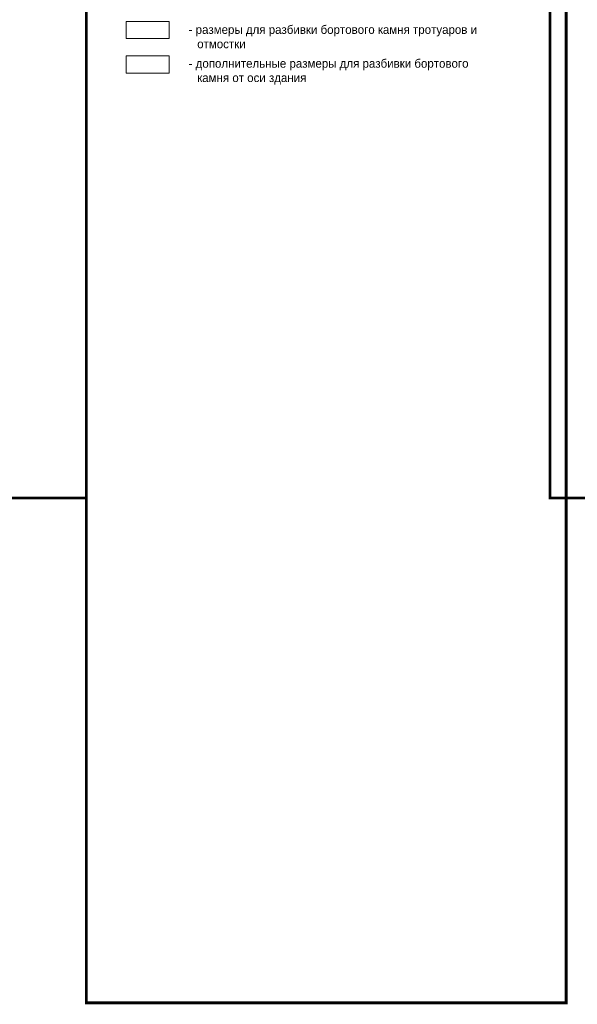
# Model space of a CAD drawing. Header units: millimetres. Extents: x 4385 to 11928, y 17253 to 36963.
# Tile 195 of 256: x 7590 to 7687, y 18507 to 18679. Entities that reach past the tile are written whole.
import ezdxf

# ---------------------------------------------------------------- set-up
doc = ezdxf.new("R2010")
doc.units = ezdxf.units.MM
doc.layers.add('БЛАГО_Ботаническая_Р$0$ГП_рамка', color=7, linetype='Continuous', lineweight=18, true_color=0x000000)
doc.layers.add('ГП_рамка', color=7, linetype='Continuous', lineweight=15, true_color=0x000000)
doc.styles.add('GENERATED_STYLE_1', font='GOTHIC.TTF')

# ---------------------------------------------------------------- blocks, each defined once
blk = doc.blocks.new('*U1064')
at = {"layer": 'БЛАГО_Ботаническая_Р$0$ГП_рамка', "color": 5, "const_width": 0.5}
blk.add_lwpolyline([(7682.47, 18832.99), (7768.21, 18832.99), (7768.21, 18595.34), (7682.47, 18595.34)], close=True, dxfattribs=at)

msp = doc.modelspace()

# ---------------------------------------------------------------- linework, layer by layer
at = {"layer": 'ГП_рамка', "color": 5, "const_width": 0.5}
for points in [[(7515.882, 18832.995), (7601.614, 18832.995), (7601.614, 18595.338), (7515.882, 18595.338)], [(7601.614, 18832.995), (7685.266, 18832.995), (7685.266, 18507.275), (7601.614, 18507.275)]]:
    msp.add_lwpolyline(points, close=True, dxfattribs=at)
at = {"layer": 'ГП_рамка', "color": 7, "lineweight": 0, "true_color": 0xffffff}
for points in [[(7608.525, 18678.478), (7616.025, 18678.478), (7616.025, 18675.478), (7608.525, 18675.478)], [(7608.525, 18672.478), (7616.025, 18672.478), (7616.025, 18669.478), (7608.525, 18669.478)]]:
    msp.add_lwpolyline(points, close=True, dxfattribs=at)

# ---------------------------------------------------------------- block references
msp.add_blockref('*U1064', (0, 0))

# ---------------------------------------------------------------- texts
at = {"layer": 'ГП_рамка', "char_height": 1.5, "width": 53.9889, "attachment_point": 4, "style": 'GENERATED_STYLE_1'}
for s, insert in [('\\pxi-1,l1;- размеры для разбивки бортового камня тротуаров и отмостки ', (7619.441, 18675.797)), ('\\pxi-1,l1;- дополнительные размеры для разбивки бортового камня от оси здания', (7619.441, 18669.69))]:
    msp.add_mtext(s, dxfattribs=dict(at, insert=insert))

doc.saveas('drawing.dxf')
